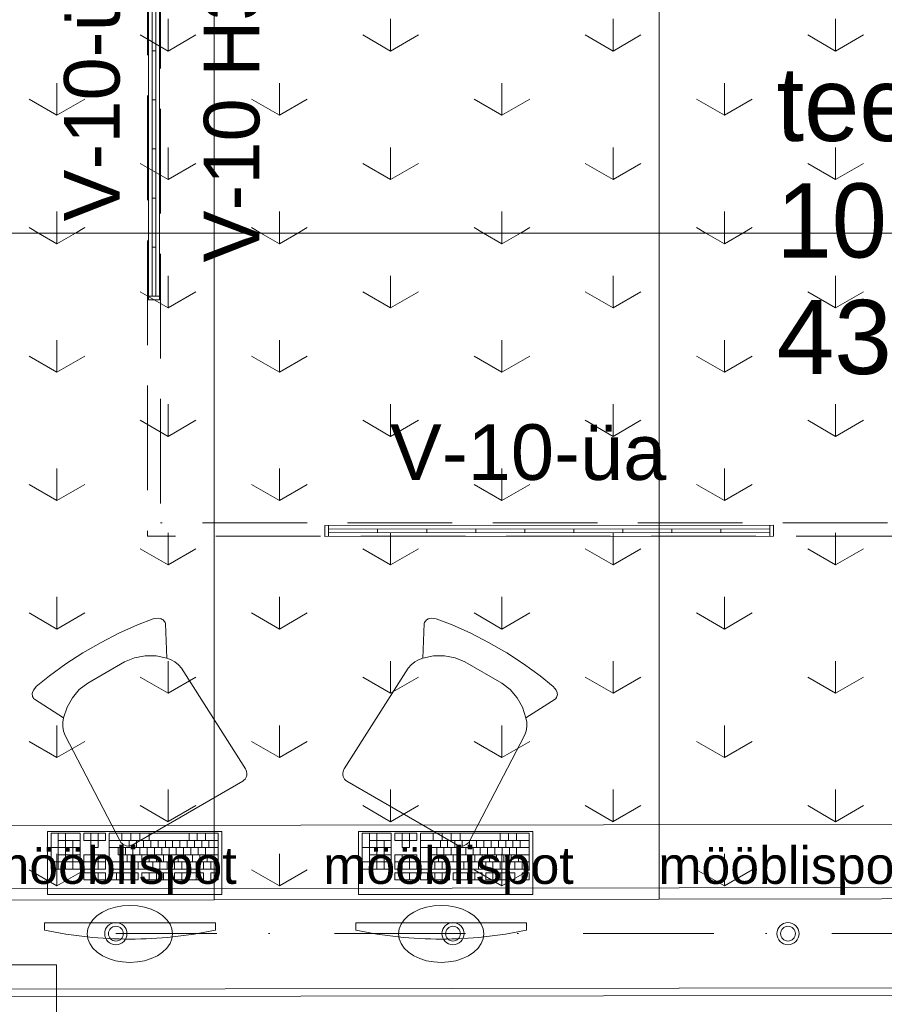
# Model space of a CAD drawing. Header units: millimetres. Extents: x -2532 to 181134, y -4151 to 53885.
# Tile 39 of 165: x 8600 to 10932, y 7475 to 10131. Entities that reach past the tile are written whole.
import ezdxf
from ezdxf.enums import TextEntityAlignment as Align

# ---------------------------------------------------------------- set-up
doc = ezdxf.new("R2010")
doc.units = ezdxf.units.MM
doc.header["$MEASUREMENT"] = 0
doc.linetypes.add('Dot & Dashed', pattern=[670.277762, 352.777767, -176.388884, 0, -141.111112])
doc.linetypes.add('Hidden Line', pattern=[391.222223, 282.222223, -109])
for name, color, linetype in [('AR - Mööbel', 7, 'Continuous'), ('New_AR - Seinad SS 2', 7, 'Continuous'), ('New_SA - ripplaed', 7, 'Continuous'), ('SA - tähistused - valgustus', 7, 'Continuous'), ('SA - valgustid', 7, 'Continuous'), ('Tsoonid - Neto', 7, 'Continuous')]:
    doc.layers.add(name, color=color, linetype=linetype)
for name, color, linetype, lineweight in [('AR - Mööbel_Pen_No__2', 8, 'Continuous', 13), ('AR - Mööbel_Pen_No__4', 8, 'Continuous', 13), ('ARCHICAD Zone Stamps_Pen_No__6', 7, 'Continuous', 5), ('Märkused - Muinsuskaitselised väärtused_Pen_No__20', 1, 'Continuous', 13), ('New_ARCHICAD Windows_Pen_No__207', 5, 'Continuous', 13), ('New_SA - ripplaed_Pen_No__207', 5, 'Continuous', 9), ('SA - tähistused - valgustus_Pen_No__105', 30, 'Continuous', 5), ('SA - valgustid_Pen_No__105', 30, 'Continuous', 5)]:
    doc.layers.add(name, color=color, linetype=linetype, lineweight=lineweight)
doc.styles.add('GENERATED_STYLE_1', font='txt')
doc.styles.add('GENERATED_STYLE_2', font='txt')
doc.styles.add('GENERATED_STYLE_3', font='txt')
doc.dimstyles.new('GENERATED_STYLE__1', dxfattribs={"dimtxt": 150, "dimasz": 76, "dimexe": 0.18, "dimexo": 0.0625, "dimgap": 0.09, "dimtad": 1, "dimdec": 0, "dimzin": 0, "dimdsep": 46, "dimtxsty": 'GENERATED_STYLE_3', "dimblk": 'ARROWHEAD_2', "dimblk1": 'ARROWHEAD_2', "dimblk2": 'ARROWHEAD_2', "dimcen": 0.09, "dimse1": 1, "dimse2": 1, "dimclrd": 256, "dimclre": 256, "dimclrt": 256, "dimadec": 0, "dimazin": 0, "dimtfac": 1, "dimtdec": 4, "dimtmove": 0, "dimatfit": 3, "dimfxl": 0, "dimtolj": 1, "dimtzin": 0, "dimarcsym": 0})
pattern_1 = [(90, (0, 0), (-600, 0), [86.603, -259.808]), (90, (300, 173.2), (-600, 0), [86.603, -259.808]), (30, (0, 0), (-300, 519.615), [86.603, -259.808]), (30, (0, 346.4), (-300, 519.615), [86.603, -259.808]), (150, (0, 0), (300, 519.615), [86.603, -259.808]), (150, (0, 346.4), (300, 519.615), [86.603, -259.808])]

# ---------------------------------------------------------------- blocks, each defined once
blk = doc.blocks.new('teenindusala_102_16_1', base_point=(11714.3, 12244))
at = {"layer": 'ARCHICAD Zone Stamps_Pen_No__6', "insert": (10641.2, 9375.1), "char_height": 200, "attachment_point": 1, "style": 'GENERATED_STYLE_1'}
blk.add_mtext('\\A1;{\\pql;\\pt0,600;\\fArial Baltic|b0|i0|c186|p34;43,8\\fArial Baltic|b0|i0|c186|p34;\\A1{\\H.66x;\\S^  ;}\\fArial Baltic|b0|i0|c186|p34;\\fArial Baltic|b0|i0|c186|p34;\\A1{\\H.66x;\\S^  ;}}', dxfattribs=at)
at = {"layer": 'ARCHICAD Zone Stamps_Pen_No__6'}
for tag, style, p in [('DUMMY_849', 'GENERATED_STYLE_1', (12190, 10049.4)), ('ROOM_NAME', 'GENERATED_STYLE_1', (10641.2, 10003.7)), ('DUMMY_850', 'GENERATED_STYLE_2', (11096.5, 9735.1)), ('ROOM_NUMBER', 'GENERATED_STYLE_2', (10641.2, 9689.4)), ('DUMMY_851', 'GENERATED_STYLE_1', (10641.2, 9420.8))]:
    blk.add_attdef(tag, text='', height=200, dxfattribs=dict(at, style=style)).set_placement(p, align=Align.TOP_LEFT)
blk = doc.blocks.new('Slab_114_1', base_point=(7924.7, 7755.5))
at = {"layer": 'New_SA - ripplaed_Pen_No__207', "linetype": 'Continuous'}
h = blk.add_hatch(dxfattribs=at)
h.set_pattern_fill('Grass_0001', color=256, style=0, pattern_type=2)
h.set_pattern_definition(pattern_1)
h.paths.add_polyline_path([(7924.7, 7755.5), (9124.7, 7757.1), (9124.7, 9555.5), (7936.1, 9555.5)])
at = {"layer": 'New_SA - ripplaed_Pen_No__207', "linetype": 'Continuous', "flags": 128}
blk.add_lwpolyline([(7924.7, 7755.5), (9124.7, 7757.1), (9124.7, 9555.5), (7936.1, 9555.5)], close=True, dxfattribs=at)
blk = doc.blocks.new('Slab_115_1', base_point=(10324.7, 7758.6))
at = {"layer": 'New_SA - ripplaed_Pen_No__207', "linetype": 'Continuous'}
h = blk.add_hatch(dxfattribs=at)
h.set_pattern_fill('Grass_0001', color=256, style=0, pattern_type=2)
h.set_pattern_definition(pattern_1)
h.paths.add_polyline_path([(10324.7, 7758.6), (10324.7, 9555.5), (9124.7, 9555.5), (9124.7, 7757.1)])
at = {"layer": 'New_SA - ripplaed_Pen_No__207', "linetype": 'Continuous', "flags": 128}
blk.add_lwpolyline([(10324.7, 7758.6), (10324.7, 9555.5), (9124.7, 9555.5), (9124.7, 7757.1)], close=True, dxfattribs=at)
blk = doc.blocks.new('Slab_116_1', base_point=(11524.7, 7760.2))
at = {"layer": 'New_SA - ripplaed_Pen_No__207', "linetype": 'Continuous'}
h = blk.add_hatch(dxfattribs=at)
h.set_pattern_fill('Grass_0001', color=256, style=0, pattern_type=2)
h.set_pattern_definition(pattern_1)
h.paths.add_polyline_path([(11524.7, 7760.2), (11524.7, 9555.5), (10324.7, 9555.5), (10324.7, 7758.6)])
at = {"layer": 'New_SA - ripplaed_Pen_No__207', "linetype": 'Continuous', "flags": 128}
blk.add_lwpolyline([(11524.7, 7760.2), (11524.7, 9555.5), (10324.7, 9555.5), (10324.7, 7758.6)], close=True, dxfattribs=at)
blk = doc.blocks.new('Slab_120_1', base_point=(7936.1, 9555.5))
at = {"layer": 'New_SA - ripplaed_Pen_No__207', "linetype": 'Continuous'}
h = blk.add_hatch(dxfattribs=at)
h.set_pattern_fill('Grass_0001', color=256, style=0, pattern_type=2)
h.set_pattern_definition(pattern_1)
h.paths.add_polyline_path([(7936.1, 9555.5), (9124.7, 9555.5), (9124.7, 11355.5), (7947.5, 11355.5)])
at = {"layer": 'New_SA - ripplaed_Pen_No__207', "linetype": 'Continuous', "flags": 128}
blk.add_lwpolyline([(7936.1, 9555.5), (9124.7, 9555.5), (9124.7, 11355.5), (7947.5, 11355.5)], close=True, dxfattribs=at)
blk = doc.blocks.new('Slab_121_1', base_point=(9124.7, 9555.5))
at = {"layer": 'New_SA - ripplaed_Pen_No__207', "linetype": 'Continuous'}
h = blk.add_hatch(dxfattribs=at)
h.set_pattern_fill('Grass_0001', color=256, style=0, pattern_type=2)
h.set_pattern_definition(pattern_1)
h.paths.add_polyline_path([(9124.7, 9555.5), (10324.7, 9555.5), (10324.7, 11355.5), (9124.7, 11355.5)])
at = {"layer": 'New_SA - ripplaed_Pen_No__207', "linetype": 'Continuous', "flags": 128}
blk.add_lwpolyline([(9124.7, 9555.5), (10324.7, 9555.5), (10324.7, 11355.5), (9124.7, 11355.5)], close=True, dxfattribs=at)
blk = doc.blocks.new('Slab_122_1', base_point=(10324.7, 9555.5))
at = {"layer": 'New_SA - ripplaed_Pen_No__207', "linetype": 'Continuous'}
h = blk.add_hatch(dxfattribs=at)
h.set_pattern_fill('Grass_0001', color=256, style=0, pattern_type=2)
h.set_pattern_definition(pattern_1)
h.paths.add_polyline_path([(10324.7, 9555.5), (11524.7, 9555.5), (11524.7, 11355.5), (10324.7, 11355.5)])
at = {"layer": 'New_SA - ripplaed_Pen_No__207', "linetype": 'Continuous', "flags": 128}
blk.add_lwpolyline([(10324.7, 9555.5), (11524.7, 9555.5), (11524.7, 11355.5), (10324.7, 11355.5)], close=True, dxfattribs=at)
blk = doc.blocks.new('Three-centered Arch Top Window 22[8]_1')
at = {"layer": 'New_ARCHICAD Windows_Pen_No__207', "linetype": 'Continuous'}
for p, q in [((8406.1, 7515.9), (12939.1, 7521.8)), ((8436.1, 7495.9), (12909.1, 7501.8))]:
    blk.add_line(p, q, dxfattribs=at)
blk = doc.blocks.new('Wall_176_1', base_point=(8406.7, 7455.9))
at = {"layer": 'New_ARCHICAD Windows_Pen_No__207', "linetype": 'Continuous'}
blk.add_blockref('Three-centered Arch Top Window 22[8]_1', (0, 0), dxfattribs=at)
blk = doc.blocks.new('Monitor (LCD) 22_2')
at = {"layer": 'AR - Mööbel_Pen_No__4', "linetype": 'Continuous'}
for p, q in [((156.3, 135.6), (142.1, 126.1)), ((172.7, 143.3), (156.3, 135.6)), ((190.9, 148.9), (172.7, 143.3)), ((210.3, 152.4), (190.9, 148.9)), ((230.3, 153.5), (210.3, 152.4)), ((250.3, 152.4), (230.3, 153.5)), ((269.7, 148.9), (250.3, 152.4)), ((287.9, 143.3), (269.7, 148.9)), ((304.3, 135.6), (287.9, 143.3)), ((318.5, 126.1), (304.3, 135.6)), ((130.6, 115.2), (122.1, 103)), ((142.1, 126.1), (130.6, 115.2)), ((330, 115.2), (318.5, 126.1)), ((338.5, 103), (330, 115.2)), ((116.9, 90.1), (115.2, 76.8)), ((122.1, 103), (116.9, 90.1)), ((343.7, 90.1), (338.5, 103)), ((345.5, 76.8), (343.7, 90.1)), ((0, 66.8), (0, 46.8)), ((115.2, 76.8), (116.9, 63.4)), ((116.9, 63.4), (122.1, 50.5)), ((338.5, 50.5), (343.7, 63.4)), ((343.7, 63.4), (345.5, 76.8)), ((460.6, 46.8), (460.6, 66.8)), ((0, 46.8), (460.6, 46.8)), ((122.1, 50.5), (130.6, 38.4)), ((130.6, 38.4), (142.1, 27.4)), ((142.1, 27.4), (156.3, 18)), ((304.3, 18), (318.5, 27.4)), ((318.5, 27.4), (330, 38.4)), ((330, 38.4), (338.5, 50.5)), ((156.3, 18), (172.7, 10.3)), ((172.7, 10.3), (190.9, 4.6)), ((190.9, 4.6), (210.3, 1.2)), ((210.3, 1.2), (230.3, 0)), ((230.3, 0), (250.3, 1.2)), ((250.3, 1.2), (269.7, 4.6)), ((269.7, 4.6), (287.9, 10.3)), ((287.9, 10.3), (304.3, 18))]:
    blk.add_line(p, q, dxfattribs=at)
for start, end in [(90, 101.8951), (78.1049, 90)]:
    blk.add_arc((230.3, -1026.6), 1117.4, start, end, dxfattribs=at)
blk = doc.blocks.new('Keyboard 22')
at = {"layer": 'AR - Mööbel_Pen_No__4', "linetype": 'Continuous'}
for p, q in [((0, 170), (0, 0)), ((470, 170), (0, 170)), ((470, 0), (470, 170)), ((29.4, 130.9), (9.8, 130.9)), ((9.8, 130.9), (9.8, 111.5)), ((9.8, 111.5), (29.4, 111.5)), ((29.4, 111.5), (29.4, 130.9)), ((127.3, 130.9), (49, 130.9)), ((49, 130.9), (49, 111.5)), ((49, 111.5), (127.3, 111.5)), ((68.5, 111.5), (68.5, 130.9)), ((88.1, 111.5), (88.1, 130.9)), ((107.7, 111.5), (107.7, 130.9)), ((127.3, 111.5), (127.3, 130.9)), ((215.4, 130.9), (137.1, 130.9)), ((137.1, 130.9), (137.1, 111.5)), ((137.1, 111.5), (215.4, 111.5)), ((156.7, 111.5), (156.7, 130.9)), ((176.2, 111.5), (176.2, 130.9)), ((195.8, 111.5), (195.8, 130.9)), ((215.4, 111.5), (215.4, 130.9)), ((303.5, 130.9), (225.2, 130.9)), ((225.2, 130.9), (225.2, 111.5)), ((225.2, 111.5), (303.5, 111.5)), ((244.8, 111.5), (244.8, 130.9)), ((264.4, 111.5), (264.4, 130.9)), ((284, 111.5), (284, 130.9)), ((303.5, 111.5), (303.5, 130.9)), ((372.1, 130.9), (313.3, 130.9)), ((313.3, 130.9), (313.3, 111.5)), ((313.3, 111.5), (372.1, 111.5)), ((332.9, 111.5), (332.9, 130.9)), ((352.5, 111.5), (352.5, 130.9)), ((372.1, 111.5), (372.1, 130.9)), ((303.5, 101.8), (9.8, 101.8)), ((9.8, 101.8), (9.8, 4.8)), ((9.8, 82.4), (303.5, 82.4)), ((29.4, 82.4), (29.4, 101.8)), ((39.2, 63), (39.2, 82.4)), ((49, 82.4), (49, 101.8)), ((58.8, 63), (58.8, 82.4)), ((68.5, 82.4), (68.5, 101.8)), ((78.3, 63), (78.3, 82.4)), ((88.1, 82.4), (88.1, 101.8)), ((97.9, 63), (97.9, 82.4)), ((107.7, 82.4), (107.7, 101.8)), ((117.5, 63), (117.5, 82.4)), ((127.3, 82.4), (127.3, 101.8)), ((137.1, 63), (137.1, 82.4)), ((146.9, 82.4), (146.9, 101.8)), ((156.7, 63), (156.7, 82.4)), ((166.5, 82.4), (166.5, 101.8)), ((176.2, 63), (176.2, 82.4)), ((186, 82.4), (186, 101.8)), ((195.8, 63), (195.8, 82.4)), ((205.6, 82.4), (205.6, 101.8)), ((215.4, 63), (215.4, 82.4)), ((225.2, 82.4), (225.2, 101.8)), ((235, 63), (235, 82.4)), ((244.8, 82.4), (244.8, 101.8)), ((254.6, 63), (254.6, 82.4)), ((264.4, 82.4), (264.4, 101.8)), ((274.2, 63), (274.2, 82.4)), ((303.5, 4.8), (303.5, 101.8)), ((372.1, 101.8), (313.3, 101.8)), ((313.3, 101.8), (313.3, 63)), ((313.3, 82.4), (372.1, 82.4)), ((332.9, 63), (332.9, 101.8)), ((352.5, 63), (352.5, 101.8)), ((372.1, 63), (372.1, 101.8)), ((460.2, 101.8), (381.9, 101.8)), ((381.9, 101.8), (381.9, 4.8)), ((381.9, 82.4), (460.2, 82.4)), ((401.5, 24.2), (401.5, 101.8)), ((421, 4.8), (421, 101.8)), ((440.6, 4.8), (440.6, 101.8)), ((460.2, 4.8), (460.2, 101.8)), ((9.8, 63), (279.1, 63)), ((44.1, 43.6), (44.1, 63)), ((63.6, 43.6), (63.6, 63)), ((83.2, 43.6), (83.2, 63)), ((102.8, 43.6), (102.8, 63)), ((122.4, 43.6), (122.4, 63)), ((142, 43.6), (142, 63)), ((161.6, 43.6), (161.6, 63)), ((181.1, 43.6), (181.1, 63)), ((200.7, 43.6), (200.7, 63)), ((220.3, 43.6), (220.3, 63)), ((239.9, 43.6), (239.9, 63)), ((259.5, 43.6), (259.5, 63)), ((279.1, 43.6), (279.1, 63)), ((313.3, 63), (372.1, 63)), ((381.9, 63), (440.6, 63)), ((9.8, 43.6), (303.5, 43.6)), ((34.3, 24.2), (34.3, 43.6)), ((53.9, 24.2), (53.9, 43.6)), ((73.4, 24.2), (73.4, 43.6)), ((93, 24.2), (93, 43.6)), ((112.6, 24.2), (112.6, 43.6)), ((132.2, 24.2), (132.2, 43.6)), ((151.8, 24.2), (151.8, 43.6)), ((171.4, 24.2), (171.4, 43.6)), ((190.9, 24.2), (190.9, 43.6)), ((210.5, 24.2), (210.5, 43.6)), ((230.1, 24.2), (230.1, 43.6)), ((249.7, 24.2), (249.7, 43.6)), ((352.5, 43.6), (332.9, 43.6)), ((332.9, 43.6), (332.9, 24.2)), ((352.5, 24.2), (352.5, 43.6)), ((381.9, 43.6), (460.2, 43.6)), ((0, 0), (470, 0)), ((9.8, 24.2), (303.5, 24.2)), ((9.8, 4.8), (303.5, 4.8)), ((44.1, 4.8), (44.1, 24.2)), ((66.1, 4.8), (66.1, 24.2)), ((88.1, 4.8), (88.1, 24.2)), ((195.8, 4.8), (195.8, 24.2)), ((220.3, 4.8), (220.3, 24.2)), ((244.8, 4.8), (244.8, 24.2)), ((269.3, 4.8), (269.3, 24.2)), ((332.9, 24.2), (313.3, 24.2)), ((313.3, 24.2), (313.3, 4.8)), ((313.3, 4.8), (372.1, 4.8)), ((332.9, 4.8), (332.9, 24.2)), ((332.9, 24.2), (352.5, 24.2)), ((372.1, 24.2), (352.5, 24.2)), ((352.5, 4.8), (352.5, 24.2)), ((372.1, 4.8), (372.1, 24.2)), ((381.9, 24.2), (440.6, 24.2)), ((381.9, 4.8), (460.2, 4.8))]:
    blk.add_line(p, q, dxfattribs=at)
blk = doc.blocks.new('EM-20-A gard.kapp torud')
at = {"layer": 'AR - Mööbel_Pen_No__2', "linetype": 'Continuous'}
for p, q in [((4590.1, 441.1), (0, 441.1)), ((4590.1, 271.1), (0, 271.1)), ((30, 1), (4560.1, 1)), ((30, 1), (4560.1, 1))]:
    blk.add_line(p, q, dxfattribs=at)
blk = doc.blocks.new('Chair 03 22')
at = {"layer": 'AR - Mööbel_Pen_No__4', "linetype": 'Continuous'}
for p, q in [((67.7, 506.5), (22.8, 499.4)), ((122.8, 512.5), (67.7, 506.5)), ((176.3, 515), (122.8, 512.5)), ((233.7, 515), (176.3, 515)), ((287.2, 512.5), (233.7, 515)), ((342.3, 506.5), (287.2, 512.5)), ((387.2, 499.4), (342.3, 506.5)), ((0.7, 480.9), (0.4, 478)), ((1.4, 483.7), (0.7, 480.9)), ((2.6, 486.3), (1.4, 483.7)), ((4.1, 488.7), (2.6, 486.3)), ((6, 490.8), (4.1, 488.7)), ((10.9, 494.5), (6, 490.8)), ((16.4, 497.1), (10.9, 494.5)), ((22.8, 499.4), (16.4, 497.1)), ((393.6, 497.1), (387.2, 499.4)), ((399.1, 494.5), (393.6, 497.1)), ((404, 490.8), (399.1, 494.5)), ((405.9, 488.7), (404, 490.8)), ((407.4, 486.3), (405.9, 488.7)), ((408.6, 483.7), (407.4, 486.3)), ((409.3, 480.9), (408.6, 483.7)), ((409.6, 478), (409.3, 480.9)), ((0.4, 478), (0.5, 475)), ((0.5, 475), (1.1, 472.2)), ((1.1, 472.2), (44.2, 389)), ((365.8, 389), (408.9, 472.2)), ((408.9, 472.2), (409.5, 475)), ((409.5, 475), (409.6, 478)), ((119, 434.1), (91.7, 424.3)), ((91.7, 424.3), (119, 434.1)), ((147.5, 438), (119, 434.1)), ((119, 434.1), (147.5, 438)), ((262.5, 438), (147.5, 438)), ((147.5, 438), (147.5, 438)), ((147.5, 438), (147.5, 438)), ((147.5, 438), (262.5, 438)), ((291, 434.1), (262.5, 438)), ((262.5, 438), (291, 434.1)), ((318.3, 424.3), (291, 434.1)), ((291, 434.1), (318.3, 424.3)), ((66.5, 409.2), (44.2, 389)), ((44.2, 389), (66.5, 409.2)), ((91.7, 424.3), (66.5, 409.2)), ((66.5, 409.2), (91.7, 424.3)), ((343.5, 409.2), (318.3, 424.3)), ((318.3, 424.3), (343.5, 409.2)), ((365.8, 389), (343.5, 409.2)), ((343.5, 409.2), (365.8, 389)), ((36.5, 380.1), (30.4, 369.8)), ((44.2, 389), (36.5, 380.1)), ((373.5, 380.1), (365.8, 389)), ((379.6, 369.8), (373.5, 380.1)), ((23.9, 346.3), (9.8, 25.4)), ((26.2, 358.4), (23.9, 346.3)), ((30.4, 369.8), (26.2, 358.4)), ((383.8, 358.4), (379.6, 369.8)), ((386.1, 346.3), (383.8, 358.4)), ((400.2, 25.4), (386.1, 346.3)), ((9.8, 25.4), (10.1, 21)), ((10.1, 21), (11.2, 16.7)), ((11.2, 16.7), (12.8, 12.7)), ((12.8, 12.7), (15.1, 9.1)), ((15.1, 9.1), (17.9, 6)), ((17.9, 6), (21.2, 3.4)), ((21.2, 3.4), (24.7, 1.5)), ((24.7, 1.5), (28.6, 0.4)), ((28.6, 0.4), (32.5, 0)), ((32.5, 0), (377.5, 0)), ((377.5, 0), (381.4, 0.4)), ((381.4, 0.4), (385.3, 1.5)), ((385.3, 1.5), (388.8, 3.4)), ((388.8, 3.4), (392.1, 6)), ((392.1, 6), (394.9, 9.1)), ((394.9, 9.1), (397.2, 12.7)), ((397.2, 12.7), (398.8, 16.7)), ((398.8, 16.7), (399.9, 21)), ((399.9, 21), (400.2, 25.4))]:
    blk.add_line(p, q, dxfattribs=at)
blk = doc.blocks.new('Halogen Recessed 22_3')
at = {"layer": 'SA - valgustid_Pen_No__105', "linetype": 'Continuous'}
for radius in [30, 20]:
    blk.add_circle((0, 0), radius, dxfattribs=at)
blk = doc.blocks.new('Fluorescent Lamp 22')
at = {"layer": 'SA - valgustid_Pen_No__105', "linetype": 'Continuous'}
for p, q in [((1210, 30), (0, 30)), ((0, 30), (0, 0)), ((10, 0), (10, 30)), ((1200, 0), (1200, 30)), ((1210, 0), (1210, 30)), ((0, 0), (1210, 0)), ((10, 20), (1200, 20)), ((10, 10), (10, 20)), ((10, 20), (1200, 20)), ((10, 10), (1200, 10)), ((10, 10), (1200, 10)), ((142.2, 10), (142.2, 20)), ((274.4, 10), (274.4, 20)), ((406.7, 10), (406.7, 20)), ((538.9, 10), (538.9, 20)), ((671.1, 10), (671.1, 20)), ((803.3, 10), (803.3, 20)), ((935.6, 10), (935.6, 20)), ((1067.8, 10), (1067.8, 20)), ((1200, 10), (1200, 20))]:
    blk.add_line(p, q, dxfattribs=at)
blk = doc.blocks.new('Beam_209_1', base_point=(13696.8, 8755.9))
at = {"layer": 'SA - valgustid_Pen_No__105', "linetype": 'Hidden Line'}
for p, q in [((13678.9, 8773.8), (8980.2, 8773.8)), ((13714.7, 8738), (8944.4, 8738))]:
    blk.add_line(p, q, dxfattribs=at)
blk = doc.blocks.new('Beam_210_1', base_point=(8962.3, 12647))
at = {"layer": 'SA - valgustid_Pen_No__105', "linetype": 'Hidden Line'}
for p, q in [((8944.4, 12664.9), (8944.4, 8738)), ((8980.2, 12629.1), (8980.2, 8773.8))]:
    blk.add_line(p, q, dxfattribs=at)
blk = doc.blocks.new('*D2158')
at = {"layer": 'SA - tähistused - valgustus_Pen_No__105', "linetype": 'Continuous'}
for p, q in [((8216.5, 8790.8), (8316.5, 8733)), ((8341.5, 8761.9), (8191.5, 8761.9)), ((8266.5, 7755.5), (8266.5, 8761.9)), ((8216.5, 7784.3), (8316.5, 7726.6)), ((8341.5, 7755.5), (8191.5, 7755.5)), ((8266.5, 7706.6), (8266.5, 7755.5))]:
    blk.add_line(p, q, dxfattribs=at)
at = {"layer": 'SA - tähistused - valgustus_Pen_No__105', "insert": (8236.5, 8002.2), "char_height": 150, "attachment_point": 7, "rotation": 90, "style": 'GENERATED_STYLE_3'}
blk.add_mtext('\\A1;{\\pql;\\fArial|b0|i0|c0|p34;1\xa0006}', dxfattribs=at)
blk = doc.blocks.new('ARROWHEAD_2')
at = {"linetype": 'Continuous'}
for p, q in [((-0.378, -0.655), (0.378, 0.655)), ((0, 0), (-1, 0))]:
    blk.add_line(p, q, dxfattribs=at)
blk = doc.blocks.new('*D2159')
at = {"layer": 'SA - tähistused - valgustus_Pen_No__105', "linetype": 'Continuous'}
for p, q in [((8216.5, 12675.9), (8316.5, 12618.1)), ((8341.5, 12647), (8191.5, 12647)), ((8266.5, 8761.9), (8266.5, 12647)), ((8216.5, 8790.8), (8316.5, 8733)), ((8341.5, 8761.9), (8191.5, 8761.9))]:
    blk.add_line(p, q, dxfattribs=at)
at = {"layer": 'SA - tähistused - valgustus_Pen_No__105', "insert": (8236.5, 10448), "char_height": 150, "attachment_point": 7, "rotation": 90, "style": 'GENERATED_STYLE_3'}
blk.add_mtext('\\A1;{\\pql;\\fArial|b0|i0|c0|p34;3\xa0885}', dxfattribs=at)
blk = doc.blocks.new('Label_117_1', base_point=(8962.3, 10052.9))
at = {"layer": 'SA - tähistused - valgustus_Pen_No__105', "insert": (9096.5, 9476.2), "char_height": 150, "attachment_point": 1, "rotation": 90, "style": 'GENERATED_STYLE_3'}
blk.add_mtext('\\A1;{\\pql;\\pt0,105000;\\fArial|b0|i0|c0|p34;V-10 H3.0m\\fArial|b0|i0|c0|p34;\\A1{\\H.66x;\\S^  ;}\\fArial|b0|i0|c0|p34;\\fArial|b0|i0|c0|p34;\\A1{\\H.66x;\\S^  ;}\\fArial|b0|i0|c0|p34; \\fArial|b0|i0|c0|p34;\\fArial|b0|i0|c0|p34;\\fArial|b0|i0|c0|p34;\\fArial|b0|i0|c0|p34;\\fArial|b0|i0|c0|p34;\\fArial|b0|i0|c0|p34;\\fArial|b0|i0|c0|p34;\\fArial|b0|i0|c0|p34;\\fArial|b0|i0|c0|p34;\\fArial|b0|i0|c0|p34;\\fArial|b0|i0|c0|p34;\\fArial|b0|i0|c0|p34;\\fArial|b0|i0|c0|p34;\\fArial|b0|i0|c0|p34;\\fArial|b0|i0|c0|p34;\\fArial|b0|i0|c0|p34;\\fArial|b0|i0|c0|p34;\\fArial|b0|i0|c0|p34;\\fArial|b0|i0|c0|p34;\\fArial|b0|i0|c0|p34;\\fArial|b0|i0|c0|p34;\\fArial|b0|i0|c0|p34;\\fArial|b0|i0|c0|p34;\\fArial|b0|i0|c0|p34;\\fArial|b0|i0|c0|p34;\\fArial|b0|i0|c0|p34;\\fArial|b0|i0|c0|p34;\\fArial|b0|i0|c0|p34;\\fArial|b0|i0|c0|p34;\\fArial|b0|i0|c0|p34;\\fArial|b0|i0|c0|p34;\\fArial|b0|i0|c0|p34;\\fArial|b0|i0|c0|p34;\\fArial|b0|i0|c0|p34;\\fArial|b0|i0|c0|p34;\\fArial|b0|i0|c0|p34;\\fArial|b0|i0|c0|p34;\\fArial|b0|i0|c0|p34;\\fArial|b0|i0|c0|p34;\\fArial|b0|i0|c0|p34;\\fArial|b0|i0|c0|p34;\\fArial|b0|i0|c0|p34;\\fArial|b0|i0|c0|p34;}', dxfattribs=at)
blk = doc.blocks.new('Label_244_1', base_point=(8859.4, 7665.8))
at = {"layer": 'SA - tähistused - valgustus_Pen_No__105', "insert": (8509.7, 7900.1), "char_height": 100, "attachment_point": 1, "style": 'GENERATED_STYLE_3'}
blk.add_mtext('\\A1;{\\pql;\\pt0,105000;\\fArial|b0|i0|c0|p34;mööblispot\\fArial|b0|i0|c0|p34;\\A1{\\H.66x;\\S^  ;}\\fArial|b0|i0|c0|p34;\\fArial|b0|i0|c0|p34;\\A1{\\H.66x;\\S^  ;}\\fArial|b0|i0|c0|p34; \\fArial|b0|i0|c0|p34;\\fArial|b0|i0|c0|p34;\\fArial|b0|i0|c0|p34;\\fArial|b0|i0|c0|p34;\\fArial|b0|i0|c0|p34;\\fArial|b0|i0|c0|p34;\\fArial|b0|i0|c0|p34;\\fArial|b0|i0|c0|p34;\\fArial|b0|i0|c0|p34;\\fArial|b0|i0|c0|p34;\\fArial|b0|i0|c0|p34;\\fArial|b0|i0|c0|p34;\\fArial|b0|i0|c0|p34;\\fArial|b0|i0|c0|p34;\\fArial|b0|i0|c0|p34;\\fArial|b0|i0|c0|p34;\\fArial|b0|i0|c0|p34;\\fArial|b0|i0|c0|p34;\\fArial|b0|i0|c0|p34;\\fArial|b0|i0|c0|p34;\\fArial|b0|i0|c0|p34;\\fArial|b0|i0|c0|p34;\\fArial|b0|i0|c0|p34;\\fArial|b0|i0|c0|p34;\\fArial|b0|i0|c0|p34;\\fArial|b0|i0|c0|p34;\\fArial|b0|i0|c0|p34;\\fArial|b0|i0|c0|p34;\\fArial|b0|i0|c0|p34;\\fArial|b0|i0|c0|p34;\\fArial|b0|i0|c0|p34;\\fArial|b0|i0|c0|p34;\\fArial|b0|i0|c0|p34;\\fArial|b0|i0|c0|p34;\\fArial|b0|i0|c0|p34;\\fArial|b0|i0|c0|p34;\\fArial|b0|i0|c0|p34;\\fArial|b0|i0|c0|p34;\\fArial|b0|i0|c0|p34;\\fArial|b0|i0|c0|p34;\\fArial|b0|i0|c0|p34;\\fArial|b0|i0|c0|p34;\\fArial|b0|i0|c0|p34;}', dxfattribs=at)
blk = doc.blocks.new('Label_245_1', base_point=(9768.4, 7665.8))
at = {"layer": 'SA - tähistused - valgustus_Pen_No__105', "insert": (9418.7, 7900.1), "char_height": 100, "attachment_point": 1, "style": 'GENERATED_STYLE_3'}
blk.add_mtext('\\A1;{\\pql;\\pt0,105000;\\fArial|b0|i0|c0|p34;mööblispot\\fArial|b0|i0|c0|p34;\\A1{\\H.66x;\\S^  ;}\\fArial|b0|i0|c0|p34;\\fArial|b0|i0|c0|p34;\\A1{\\H.66x;\\S^  ;}\\fArial|b0|i0|c0|p34; \\fArial|b0|i0|c0|p34;\\fArial|b0|i0|c0|p34;\\fArial|b0|i0|c0|p34;\\fArial|b0|i0|c0|p34;\\fArial|b0|i0|c0|p34;\\fArial|b0|i0|c0|p34;\\fArial|b0|i0|c0|p34;\\fArial|b0|i0|c0|p34;\\fArial|b0|i0|c0|p34;\\fArial|b0|i0|c0|p34;\\fArial|b0|i0|c0|p34;\\fArial|b0|i0|c0|p34;\\fArial|b0|i0|c0|p34;\\fArial|b0|i0|c0|p34;\\fArial|b0|i0|c0|p34;\\fArial|b0|i0|c0|p34;\\fArial|b0|i0|c0|p34;\\fArial|b0|i0|c0|p34;\\fArial|b0|i0|c0|p34;\\fArial|b0|i0|c0|p34;\\fArial|b0|i0|c0|p34;\\fArial|b0|i0|c0|p34;\\fArial|b0|i0|c0|p34;\\fArial|b0|i0|c0|p34;\\fArial|b0|i0|c0|p34;\\fArial|b0|i0|c0|p34;\\fArial|b0|i0|c0|p34;\\fArial|b0|i0|c0|p34;\\fArial|b0|i0|c0|p34;\\fArial|b0|i0|c0|p34;\\fArial|b0|i0|c0|p34;\\fArial|b0|i0|c0|p34;\\fArial|b0|i0|c0|p34;\\fArial|b0|i0|c0|p34;\\fArial|b0|i0|c0|p34;\\fArial|b0|i0|c0|p34;\\fArial|b0|i0|c0|p34;\\fArial|b0|i0|c0|p34;\\fArial|b0|i0|c0|p34;\\fArial|b0|i0|c0|p34;\\fArial|b0|i0|c0|p34;\\fArial|b0|i0|c0|p34;\\fArial|b0|i0|c0|p34;}', dxfattribs=at)
blk = doc.blocks.new('Label_246_1', base_point=(10671.9, 7665.8))
at = {"layer": 'SA - tähistused - valgustus_Pen_No__105', "insert": (10322.2, 7900.1), "char_height": 100, "attachment_point": 1, "style": 'GENERATED_STYLE_3'}
blk.add_mtext('\\A1;{\\pql;\\pt0,105000;\\fArial|b0|i0|c0|p34;mööblispot\\fArial|b0|i0|c0|p34;\\A1{\\H.66x;\\S^  ;}\\fArial|b0|i0|c0|p34;\\fArial|b0|i0|c0|p34;\\A1{\\H.66x;\\S^  ;}\\fArial|b0|i0|c0|p34; \\fArial|b0|i0|c0|p34;\\fArial|b0|i0|c0|p34;\\fArial|b0|i0|c0|p34;\\fArial|b0|i0|c0|p34;\\fArial|b0|i0|c0|p34;\\fArial|b0|i0|c0|p34;\\fArial|b0|i0|c0|p34;\\fArial|b0|i0|c0|p34;\\fArial|b0|i0|c0|p34;\\fArial|b0|i0|c0|p34;\\fArial|b0|i0|c0|p34;\\fArial|b0|i0|c0|p34;\\fArial|b0|i0|c0|p34;\\fArial|b0|i0|c0|p34;\\fArial|b0|i0|c0|p34;\\fArial|b0|i0|c0|p34;\\fArial|b0|i0|c0|p34;\\fArial|b0|i0|c0|p34;\\fArial|b0|i0|c0|p34;\\fArial|b0|i0|c0|p34;\\fArial|b0|i0|c0|p34;\\fArial|b0|i0|c0|p34;\\fArial|b0|i0|c0|p34;\\fArial|b0|i0|c0|p34;\\fArial|b0|i0|c0|p34;\\fArial|b0|i0|c0|p34;\\fArial|b0|i0|c0|p34;\\fArial|b0|i0|c0|p34;\\fArial|b0|i0|c0|p34;\\fArial|b0|i0|c0|p34;\\fArial|b0|i0|c0|p34;\\fArial|b0|i0|c0|p34;\\fArial|b0|i0|c0|p34;\\fArial|b0|i0|c0|p34;\\fArial|b0|i0|c0|p34;\\fArial|b0|i0|c0|p34;\\fArial|b0|i0|c0|p34;\\fArial|b0|i0|c0|p34;\\fArial|b0|i0|c0|p34;\\fArial|b0|i0|c0|p34;\\fArial|b0|i0|c0|p34;\\fArial|b0|i0|c0|p34;\\fArial|b0|i0|c0|p34;}', dxfattribs=at)
blk = doc.blocks.new('Label_336_1', base_point=(9992.1, 8738.1))
at = {"layer": 'SA - tähistused - valgustus_Pen_No__105', "insert": (9598.5, 9039.6), "char_height": 150, "attachment_point": 1, "style": 'GENERATED_STYLE_3'}
blk.add_mtext('\\A1;{\\pql;\\pt0,105000;\\fArial|b0|i0|c0|p34;V-10-üa\\fArial|b0|i0|c0|p34;\\A1{\\H.66x;\\S^  ;}\\fArial|b0|i0|c0|p34;\\fArial|b0|i0|c0|p34;\\A1{\\H.66x;\\S^  ;}\\fArial|b0|i0|c0|p34; \\fArial|b0|i0|c0|p34;\\fArial|b0|i0|c0|p34;\\fArial|b0|i0|c0|p34;\\fArial|b0|i0|c0|p34;\\fArial|b0|i0|c0|p34;\\fArial|b0|i0|c0|p34;\\fArial|b0|i0|c0|p34;\\fArial|b0|i0|c0|p34;\\fArial|b0|i0|c0|p34;\\fArial|b0|i0|c0|p34;\\fArial|b0|i0|c0|p34;\\fArial|b0|i0|c0|p34;\\fArial|b0|i0|c0|p34;\\fArial|b0|i0|c0|p34;\\fArial|b0|i0|c0|p34;\\fArial|b0|i0|c0|p34;\\fArial|b0|i0|c0|p34;\\fArial|b0|i0|c0|p34;\\fArial|b0|i0|c0|p34;\\fArial|b0|i0|c0|p34;\\fArial|b0|i0|c0|p34;\\fArial|b0|i0|c0|p34;\\fArial|b0|i0|c0|p34;\\fArial|b0|i0|c0|p34;\\fArial|b0|i0|c0|p34;\\fArial|b0|i0|c0|p34;\\fArial|b0|i0|c0|p34;\\fArial|b0|i0|c0|p34;\\fArial|b0|i0|c0|p34;\\fArial|b0|i0|c0|p34;\\fArial|b0|i0|c0|p34;\\fArial|b0|i0|c0|p34;\\fArial|b0|i0|c0|p34;\\fArial|b0|i0|c0|p34;\\fArial|b0|i0|c0|p34;\\fArial|b0|i0|c0|p34;\\fArial|b0|i0|c0|p34;\\fArial|b0|i0|c0|p34;\\fArial|b0|i0|c0|p34;\\fArial|b0|i0|c0|p34;\\fArial|b0|i0|c0|p34;\\fArial|b0|i0|c0|p34;\\fArial|b0|i0|c0|p34;}', dxfattribs=at)
blk = doc.blocks.new('Label_338_1', base_point=(8585.2, 9980.4))
at = {"layer": 'SA - tähistused - valgustus_Pen_No__105', "insert": (8719.5, 9586.8), "char_height": 150, "attachment_point": 1, "rotation": 90, "style": 'GENERATED_STYLE_3'}
blk.add_mtext('\\A1;{\\pql;\\pt0,105000;\\fArial|b0|i0|c0|p34;V-10-üa\\fArial|b0|i0|c0|p34;\\A1{\\H.66x;\\S^  ;}\\fArial|b0|i0|c0|p34;\\fArial|b0|i0|c0|p34;\\A1{\\H.66x;\\S^  ;}\\fArial|b0|i0|c0|p34; \\fArial|b0|i0|c0|p34;\\fArial|b0|i0|c0|p34;\\fArial|b0|i0|c0|p34;\\fArial|b0|i0|c0|p34;\\fArial|b0|i0|c0|p34;\\fArial|b0|i0|c0|p34;\\fArial|b0|i0|c0|p34;\\fArial|b0|i0|c0|p34;\\fArial|b0|i0|c0|p34;\\fArial|b0|i0|c0|p34;\\fArial|b0|i0|c0|p34;\\fArial|b0|i0|c0|p34;\\fArial|b0|i0|c0|p34;\\fArial|b0|i0|c0|p34;\\fArial|b0|i0|c0|p34;\\fArial|b0|i0|c0|p34;\\fArial|b0|i0|c0|p34;\\fArial|b0|i0|c0|p34;\\fArial|b0|i0|c0|p34;\\fArial|b0|i0|c0|p34;\\fArial|b0|i0|c0|p34;\\fArial|b0|i0|c0|p34;\\fArial|b0|i0|c0|p34;\\fArial|b0|i0|c0|p34;\\fArial|b0|i0|c0|p34;\\fArial|b0|i0|c0|p34;\\fArial|b0|i0|c0|p34;\\fArial|b0|i0|c0|p34;\\fArial|b0|i0|c0|p34;\\fArial|b0|i0|c0|p34;\\fArial|b0|i0|c0|p34;\\fArial|b0|i0|c0|p34;\\fArial|b0|i0|c0|p34;\\fArial|b0|i0|c0|p34;\\fArial|b0|i0|c0|p34;\\fArial|b0|i0|c0|p34;\\fArial|b0|i0|c0|p34;\\fArial|b0|i0|c0|p34;\\fArial|b0|i0|c0|p34;\\fArial|b0|i0|c0|p34;\\fArial|b0|i0|c0|p34;\\fArial|b0|i0|c0|p34;\\fArial|b0|i0|c0|p34;}', dxfattribs=at)

msp = doc.modelspace()

# ---------------------------------------------------------------- linework, layer by layer
at = {"layer": 'Märkused - Muinsuskaitselised väärtused_Pen_No__20', "linetype": 'Continuous', "flags": 128}
msp.add_lwpolyline([(8483.6, 7581.4), (8699.6, 7581.4), (8699.6, 7214.4), (8483.6, 7214.4)], close=True, dxfattribs=at)
at = {"layer": 'SA - tähistused - valgustus_Pen_No__105', "linetype": 'Dot & Dashed'}
msp.add_lwpolyline([(12483.4, 7665.8), (8859.4, 7665.8)], dxfattribs=at)

# ---------------------------------------------------------------- block references
at = {"layer": 'AR - Mööbel', "linetype": 'Continuous', "xscale": -0.9999999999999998, "zscale": 1000, "rotation": 29.99999999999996}
msp.add_blockref('Chair 03 22', (9229.9, 8093.6), dxfattribs=at)
at = {"layer": 'AR - Mööbel', "linetype": 'Continuous', "zscale": 1000}
for name, p, rotation in [('Chair 03 22', (9454, 8093.6), 330.0000000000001), ('Keyboard 22', (9144.8, 7941.5), 180), ('Keyboard 22', (9984.1, 7941.5), 180), ('Monitor (LCD) 22_2', (9127.7, 7741.8), 180), ('Monitor (LCD) 22_2', (9967, 7741.8), 180)]:
    msp.add_blockref(name, p, dxfattribs=dict(at, rotation=rotation))
at = {"layer": 'AR - Mööbel_Pen_No__2', "linetype": 'Continuous', "yscale": 1.002382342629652, "zscale": 1000, "rotation": 0.07487441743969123}
msp.add_blockref('EM-20-A gard.kapp torud', (8376, 7514.8), dxfattribs=at)
at = {"layer": 'New_AR - Seinad SS 2'}
msp.add_blockref('Wall_176_1', (8406.7, 7455.9), dxfattribs=at)
at = {"layer": 'New_SA - ripplaed', "linetype": 'Continuous'}
for name, p in [('Slab_120_1', (7936.1, 9555.5)), ('Slab_121_1', (9124.7, 9555.5)), ('Slab_122_1', (10324.7, 9555.5)), ('Slab_114_1', (7924.7, 7755.5)), ('Slab_115_1', (10324.7, 7758.6)), ('Slab_116_1', (11524.7, 7760.2))]:
    msp.add_blockref(name, p, dxfattribs=at)
at = {"layer": 'SA - tähistused - valgustus', "linetype": 'Continuous'}
for name, p in [('Label_338_1', (8585.2, 9980.4)), ('Label_117_1', (8962.3, 10052.9)), ('Label_336_1', (9992.1, 8738.1)), ('Label_244_1', (8859.4, 7665.8)), ('Label_245_1', (9768.4, 7665.8)), ('Label_246_1', (10671.9, 7665.8))]:
    msp.add_blockref(name, p, dxfattribs=at)
at = {"layer": 'SA - valgustid'}
for name, p in [('Beam_210_1', (8962.3, 12647)), ('Beam_209_1', (13696.8, 8755.9))]:
    msp.add_blockref(name, p, dxfattribs=at)
at = {"layer": 'SA - valgustid', "linetype": 'Continuous', "zscale": 1000}
for p, rotation in [((8977.3, 9375.4), 89.99999999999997), ((9423.2, 8736.7), 0.0564955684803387)]:
    msp.add_blockref('Fluorescent Lamp 22', p, dxfattribs=dict(at, rotation=rotation))
for p in [(8859.4, 7665.8), (9768.4, 7665.8), (10671.9, 7665.8)]:
    msp.add_blockref('Halogen Recessed 22_3', p, dxfattribs=at)
at = {"layer": 'Tsoonid - Neto', "linetype": 'Continuous'}
ref = msp.add_blockref('teenindusala_102_16_1', (11714.3, 12244), dxfattribs=at)
ref.add_attrib('ROOM_NAME', 'teenindusala', dxfattribs={"layer": 'ARCHICAD Zone Stamps_Pen_No__6', "color": 7, "height": 200, "style": 'GENERATED_STYLE_1'}).set_placement((10641.2, 10003.7), align=Align.TOP_LEFT)
ref.add_attrib('ROOM_NUMBER', '102', dxfattribs={"layer": 'ARCHICAD Zone Stamps_Pen_No__6', "color": 7, "height": 200, "style": 'GENERATED_STYLE_2'}).set_placement((10641.2, 9689.4), align=Align.TOP_LEFT)

# ---------------------------------------------------------------- dimensions: what is measured, and where the dimension line sits
at = {"layer": 'SA - tähistused - valgustus', "linetype": 'Continuous'}
for base, p1, p2, picture, middle in [((8266.5, 12647), (9176.5, 8761.9), (8962.3, 12647), '*D2159', (8161.5, 10712)), ((8266.5, 8761.9), (7924.7, 7755.5), (9176.5, 8761.9), '*D2158', (8161.5, 8266.2))]:
    dim = msp.add_linear_dim(base=base, p1=p1, p2=p2, angle=90, dimstyle='GENERATED_STYLE__1', dxfattribs=at)
    dim.commit()
    dim.dimension.update_dxf_attribs({"geometry": picture, "text_midpoint": middle, "dimtype": 160, "text_rotation": 90})

doc.saveas('drawing.dxf')
